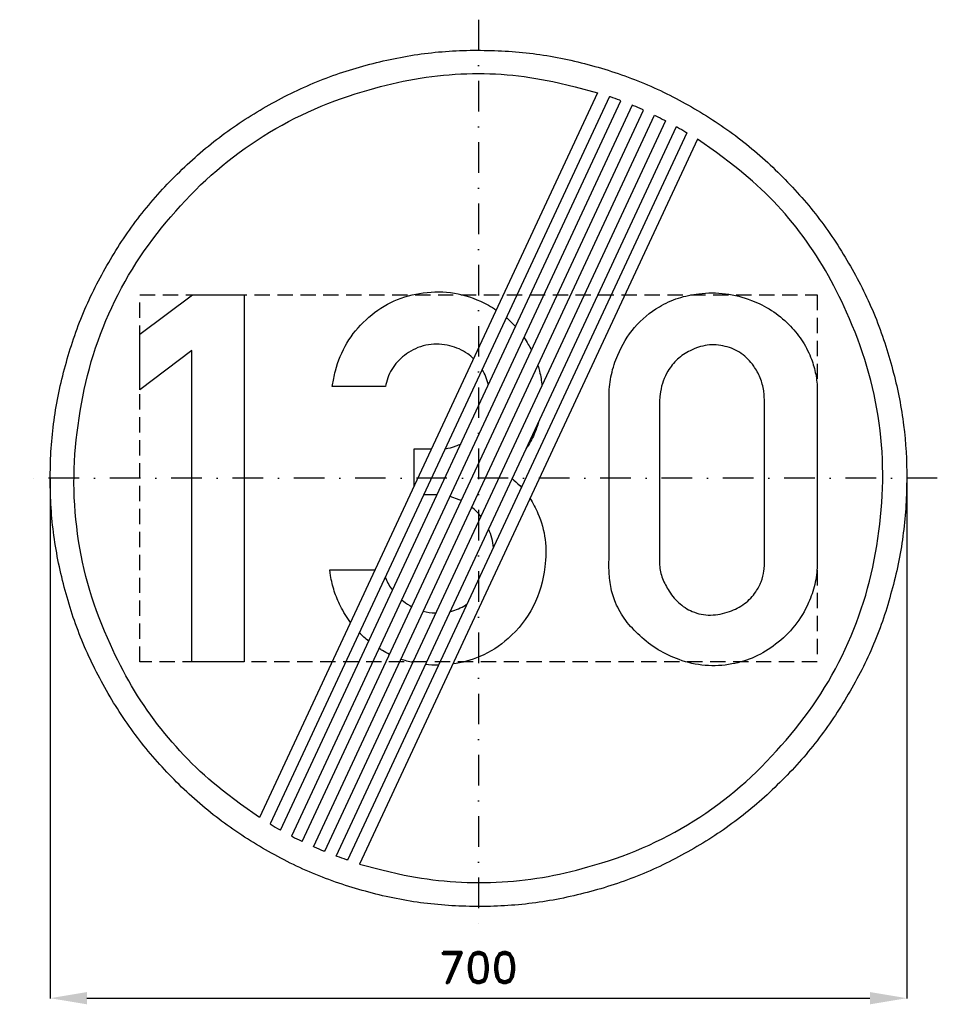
# Model space of a CAD drawing. Header units: millimetres. Extents: x -375 to 375, y -430 to 375.
import ezdxf

# ---------------------------------------------------------------- set-up
doc = ezdxf.new("R2010")
doc.units = ezdxf.units.MM
doc.header["$LTSCALE"] = 5
doc.linetypes.add('ČERCHOVANÁX2', pattern=[2, 1, -0.5, 0, -0.5])
doc.linetypes.add('ČÁRKOVANÁX2', pattern=[1.5, 1, -0.5])
doc.layers.add('Kóty', color=2, linetype='Continuous')
doc.layers.add('Značka', color=7, linetype='Continuous')
doc.styles.get("Standard").update_dxf_attribs({"font": 'romand.shx', "height": 25})
doc.dimstyles.get("Standard").update_dxf_attribs({"dimtxt": 25, "dimasz": 30, "dimexe": 0.18, "dimexo": 0.0625, "dimgap": 12.5, "dimtad": 1, "dimdec": 0, "dimzin": 0, "dimdsep": 46, "dimtxsty": 'Standard', "dimcen": 0.09, "dimadec": 0, "dimazin": 0, "dimtfac": 1, "dimtdec": 0, "dimtofl": 0, "dimtmove": 0, "dimatfit": 3, "dimfxl": 1, "dimtolj": 1, "dimtzin": 0, "dimarcsym": 0})

# ---------------------------------------------------------------- blocks, each defined once
blk = doc.blocks.new('*D2')
at = {"layer": 'Defpoints', "color": 0, "transparency": 16777216}
for p in [(-350.04, 0), (349.99, 0), (349.99, -425.06)]:
    blk.add_point(p, dxfattribs=at)
at = {"layer": 'Kóty', "color": 0, "lineweight": -2, "transparency": 16777216}
for p, q in [((-350.04, -0.06), (-350.04, -425.24)), ((349.99, -0.06), (349.99, -425.24)), ((-320.04, -425.06), (319.99, -425.06))]:
    blk.add_line(p, q, dxfattribs=at)
at = {"layer": 'Kóty', "color": 0, "transparency": 16777216}
for points in [[(-320.04, -420.06), (-320.04, -430.06), (-350.04, -425.06)], [(319.99, -420.06), (319.99, -430.06), (349.99, -425.06)]]:
    blk.add_solid(points, dxfattribs=at)
at = {"layer": 'Kóty', "color": 0, "transparency": 16777216, "insert": (-0.03, -400.06), "char_height": 25, "attachment_point": 5}
blk.add_mtext('\\A1;700', dxfattribs=at)

msp = doc.modelspace()

# ---------------------------------------------------------------- linework, layer by layer
at = {"layer": 'Značka', "color": 6, "linetype": 'ČERCHOVANÁX2', "lineweight": 25, "ltscale": 5}
for p, q in [((0, 375), (0, -375)), ((375, 0), (-375, 0))]:
    msp.add_line(p, q, dxfattribs=at)
at = {"layer": 'Značka', "color": 5}
for points in [[(349.99, -0.03, -0.001625), (349.98, -2.32), (349.96, -4.61, -0.032168), (346.47, -50.24, -0.035723), (336.85, -95.03, -0.036665), (321.81, -138.29, -0.034753), (300.78, -178.98, -0.034041), (274.95, -216.8, -0.034446), (244.21, -250.74, -0.034566), (209.5, -280.59, -0.034423), (171, -305.4, -0.034389), (129.74, -325.25, -0.034417), (86.14, -339.26, -0.034425), (41.14, -347.75, -0.034402), (-4.59, -350, -0.034408), (-50.26, -346.56, -0.034407), (-95.02, -336.89, -0.034408), (-138.23, -321.75, -0.034412), (-178.97, -300.82, -0.034403), (-216.79, -275.01, -0.034416), (-250.72, -244.26, -0.034424), (-280.57, -209.53, -0.03441), (-305.39, -171.05, -0.034415), (-325.24, -129.78, -0.034418), (-339.24, -86.18, -0.034414), (-347.74, -41.19, -0.034417), (-349.98, 4.55, -0.034416), (-346.54, 50.21, -0.034414), (-336.87, 94.97, -0.034418), (-321.73, 138.19, -0.034421), (-300.8, 178.92, -0.034414), (-274.99, 216.75, -0.034413), (-244.24, 250.68, -0.034403), (-209.52, 280.53, -0.034421), (-171.03, 305.34, -0.034408), (-129.76, 325.19, -0.034417), (-86.17, 339.2, -0.034422), (-41.17, 347.69, -0.034424), (4.57, 349.94, -0.034419), (50.23, 346.5, -0.034406), (94.99, 336.83, -0.034428), (138.21, 321.68, -0.034446), (178.94, 300.76, -0.03443), (216.76, 274.95, -0.034407), (250.69, 244.2, -0.034402), (280.55, 209.47, -0.03449), (305.36, 170.99, -0.034412), (325.19, 129.73, -0.034076), (339.22, 86.12, -0.032791), (347.5, 43.35, -0.034266), (349.99, -0.03)], [(97.36, 315.28), (-178.96, -277.3), (-194.41, -266.39), (-209.52, -254.99, -0.060973), (-262.27, -201.2, -0.061376), (-300.78, -135.82, -0.076299), (-327.67, -45.32, -0.076249), (-326.33, 49.13, -0.076077), (-299.71, 139.78, -0.075846), (-247.43, 218.34, -0.075536), (-175.91, 279.8, -0.074223), (-89.32, 317.65, -0.061358), (-14.37, 330.61, -0.066762), (60.63, 324.35), (79.08, 320.14), (97.36, 315.28)], [(178.93, 277.24), (-97.39, -315.34), (-79.1, -320.16), (-60.66, -324.41, 0.060983), (14.46, -330.24, 0.061375), (89.3, -317.71, 0.076296), (175.9, -280.14, 0.076245), (247.4, -218.4, 0.076077), (299.73, -139.75, 0.075845), (326.31, -49.19, 0.075537), (327.41, 45.09, 0.074217), (300.76, 135.76, 0.061371), (262.5, 201.5, 0.06675), (209.5, 254.93), (194.41, 266.36), (178.93, 277.24)], [(-4.03, 97.84, 0.038661), (-8.81, 101.77, 0.097665), (-23.47, 108.31, 0.106049), (-40.98, 109.18, 0.109006), (-57.31, 102.75, 0.096307), (-68.74, 92.22, 0.100254), (-75.25, 78.44), (-75.69, 76.72), (-76.09, 75), (-119.53, 75), (-118.35, 81.51, -0.014641), (-116.91, 87.97, -0.07091), (-107.5, 110.6, -0.076582), (-91.91, 129.66, -0.078982), (-71.76, 143.8, -0.0764), (-48.25, 151.16, -0.077821), (-22.86, 151.82, -0.077965), (1.53, 144.72, -0.044788), (14.53, 137.63, -0.044788)], [(106.69, 63.13), (106.67, 65.81, -0.005952), (106.69, 68.5, -0.04902), (108.65, 84.9, -0.049996), (113.84, 100.75, -0.079527), (127.62, 123.39, -0.089094), (147.87, 140.16, -0.059762), (163.37, 147.33, -0.051981), (180.12, 150.91, -0.062026), (201.97, 150.93, -0.064473), (223.09, 145.53, -0.055422), (239.42, 137.36, -0.055488), (253.56, 125.81, -0.051102), (263.95, 113.33, -0.054891), (271.47, 98.97, -0.04524), (275.3, 86.64, -0.04598), (276.84, 73.88, -0.0123), (276.92, 69.41, -0.004112), (276.84, 64.94), (276.84, -65.81), (276.87, -68.5, -0.006926), (276.84, -71.19, -0.051774), (274.82, -86.74, -0.049701), (269.69, -101.66, -0.066804), (258.51, -120.43, -0.065906), (242.81, -135.66, -0.061111), (225.9, -145.97, -0.064155), (207, -151.78, -0.069659), (185.24, -152.94, -0.067447), (164, -148.22, -0.056816), (146.87, -140.11, -0.049575), (131.75, -128.5, -0.048034), (120.32, -116.12, -0.065873), (112.06, -101.66, -0.054774), (108.08, -88.5, -0.042362), (106.69, -74.78, -0.009246), (106.63, -70.29, -0.003104), (106.69, -65.81), (106.69, 63.13)], [(22.67, 131.43, -0.005163), (23.95, 130.3, -0.026897), (30.25, 124.01, -0.026897)], [(37.16, 115.18, -0.020004), (40.66, 109.56, -0.017376), (43.35, 104.79, -0.017376)], [(147.87, 63.13), (147.87, -65.81, 0.003203), (147.85, -67.61, 0.009647), (147.87, -69.41, 0.073866), (149.98, -80.51, 0.05952), (155.03, -90.91, 0.070715), (163.53, -101.59, 0.094579), (174.75, -108.81, 0.108411), (189.75, -111.78, 0.087593), (205.19, -108.81, 0.078134), (217.39, -102.47, 0.088168), (226.69, -92.69, 0.061764), (231.06, -84.51, 0.06118), (233.31, -75.56, 0.025168), (233.74, -70.7, 0.00839), (233.84, -65.81), (233.84, 63.13), (233.56, 67.37, 0.016504), (233.09, 71.59, 0.058319), (230.26, 82.15, 0.064706), (224.91, 91.78, 0.088088), (214.73, 102.02, 0.097893), (201.62, 107.91, 0.099833), (187.03, 108.82, 0.088291), (172.97, 104.34, 0.074124), (162.62, 97.31, 0.075676), (154.87, 87.66, 0.05262), (151.01, 79.54, 0.046082), (148.81, 70.84), (148.27, 66.99), (147.87, 63.13)], [(8.08, 76.48, 0.085464), (2.92, 89.07)], [(48.54, 92.27, -0.015714), (49.89, 87.5, -0.03944), (51.86, 75.72)], [(49.15, 46.25, -0.034856), (45.54, 36.15, -0.051687), (38.87, 24.21)], [(-27.33, 24.22, 0.068216), (-18.38, 26.44, 0.027717), (-14.4, 28.28, 0.027717)], [(27.46, -0.26), (29, -1.5, -0.029441), (35.13, -7.48)], [(-14.04, -18.28, 0.011123), (-15.84, -17.47), (-23.12, -14.88), (-23.46, -14.82)], [(42.04, -16.34, -0.048683), (48.59, -28.69, -0.074879), (54.42, -50.01, -0.064097), (54.19, -72.41, -0.089408), (44.69, -104.66, -0.101877), (24.22, -130.87, -0.087329), (1.09, -145.74, -0.067252), (-21.11, -151.77, -0.067252)], [(2.02, -31.17, 0.032132), (-1.85, -26.85, 0.027437), (-5.49, -23.61, 0.027437)], [(12.24, -56.57, 0.085649), (8.19, -41.6, 0.085649)], [(-104.61, -117.85, -0.047525), (-112.75, -104.41, -0.041104), (-117.84, -92.2, -0.040357), (-120.88, -79.41), (-121.22, -77.16), (-121.53, -74.91), (-84.58, -74.91)], [(-76.23, -80.67), (-75.78, -81.87, 0.062577), (-70.26, -91.52, 0.062577)], [(-62.84, -99.27, 0.011488), (-61.22, -100.53, 0.045945), (-54.47, -104.98, 0.045945)], [(-23.22, -108.96, 0.004202), (-22.55, -108.79, 0.077324), (-10.66, -103.66, 0.008824), (-9.33, -102.84)], [(-45.15, -108.67, 0.058724), (-35.44, -110.06, 0.003945), (-34.78, -110.09)], [(-89.72, -133.26, -0.031617), (-97.47, -126.22)], [(-72.66, -144, -0.020026), (-78.5, -140.81, -0.010188), (-81.41, -139.1)], [(-53.71, -150.68, -0.030507), (-63.45, -147.9, -0.030507)], [(-32.59, -152.71, -0.031433), (-43.44, -152.32, -0.031433)]]:
    msp.add_lwpolyline(points, format="xyb", dxfattribs=at)
for points in [[(106.94, 312.16), (-170.41, -282.63), (-169.98, -282.89), (-169.55, -283.15), (-167.82, -284.18), (-166.09, -285.19), (-164.35, -286.2), (-162.61, -287.19), (-162.17, -287.44), (-161.73, -287.69), (116.39, 308.76), (115.92, 308.93), (115.45, 309.11), (113.57, 309.81), (111.68, 310.49), (109.79, 311.17), (107.89, 311.83), (107.42, 311.99), (106.94, 312.16)], [(125.71, 305.08), (-152.93, -292.46), (-152.48, -292.69), (-152.04, -292.93), (-150.26, -293.84), (-148.48, -294.75), (-146.69, -295.64), (-144.89, -296.53), (-144.44, -296.75), (-143.99, -296.96), (134.9, 301.13), (134.45, 301.33), (133.99, 301.54), (132.16, 302.35), (130.32, 303.14), (128.48, 303.93), (126.64, 304.7), (126.18, 304.89), (125.71, 305.08)], [(152.9, 292.4), (-125.74, -305.14), (-126.2, -304.95), (-126.66, -304.76), (-128.51, -303.99), (-130.35, -303.2), (-132.18, -302.41), (-134.01, -301.6), (-134.47, -301.39), (-134.93, -301.19), (143.97, 296.9), (144.42, 296.69), (144.87, 296.47), (146.66, 295.58), (148.45, 294.69), (150.24, 293.78), (152.01, 292.87), (152.46, 292.63), (152.9, 292.4)], [(170.39, 282.57), (-106.97, -312.22), (-107.44, -312.05), (-107.92, -311.89), (-109.81, -311.23), (-111.71, -310.55), (-113.59, -309.87), (-115.48, -309.17), (-115.95, -308.99), (-116.42, -308.82), (161.71, 287.63), (162.15, 287.38), (162.58, 287.13), (164.33, 286.14), (166.07, 285.13), (167.8, 284.12), (169.52, 283.09), (169.96, 282.83), (170.39, 282.57)], [(-234.25, -150), (-234.25, 104.44), (-276.84, 72.41), (-276.84, 117.97), (-233.81, 150.03), (-191.53, 150.03), (-191.53, -150), (-234.25, -150)], [(-52.59, -6.31), (-52.59, 24.09), (-38.42, 24.09)], [(-33.84, -13.42), (-34.09, -13.41), (-44.87, -13.41)]]:
    msp.add_lwpolyline(points, dxfattribs=at)
at = {"layer": 'Značka', "color": 6, "linetype": 'ČÁRKOVANÁX2', "ltscale": 2.5}
msp.add_lwpolyline([(-276.84, -150), (-276.84, 150), (276.84, 150), (276.84, -150), (-276.84, -150)], dxfattribs=at)

# ---------------------------------------------------------------- dimensions: what is measured, and where the dimension line sits
at = {"layer": 'Kóty'}
dim = msp.add_linear_dim(base=(349.99, -425.06), p1=(-350.04, 0), p2=(349.99, 0), dimstyle='Standard', dxfattribs=at)
dim.commit()
dim.dimension.update_dxf_attribs({"geometry": '*D2', "text_midpoint": (-0.03, -400.06)})

doc.saveas('drawing.dxf')
